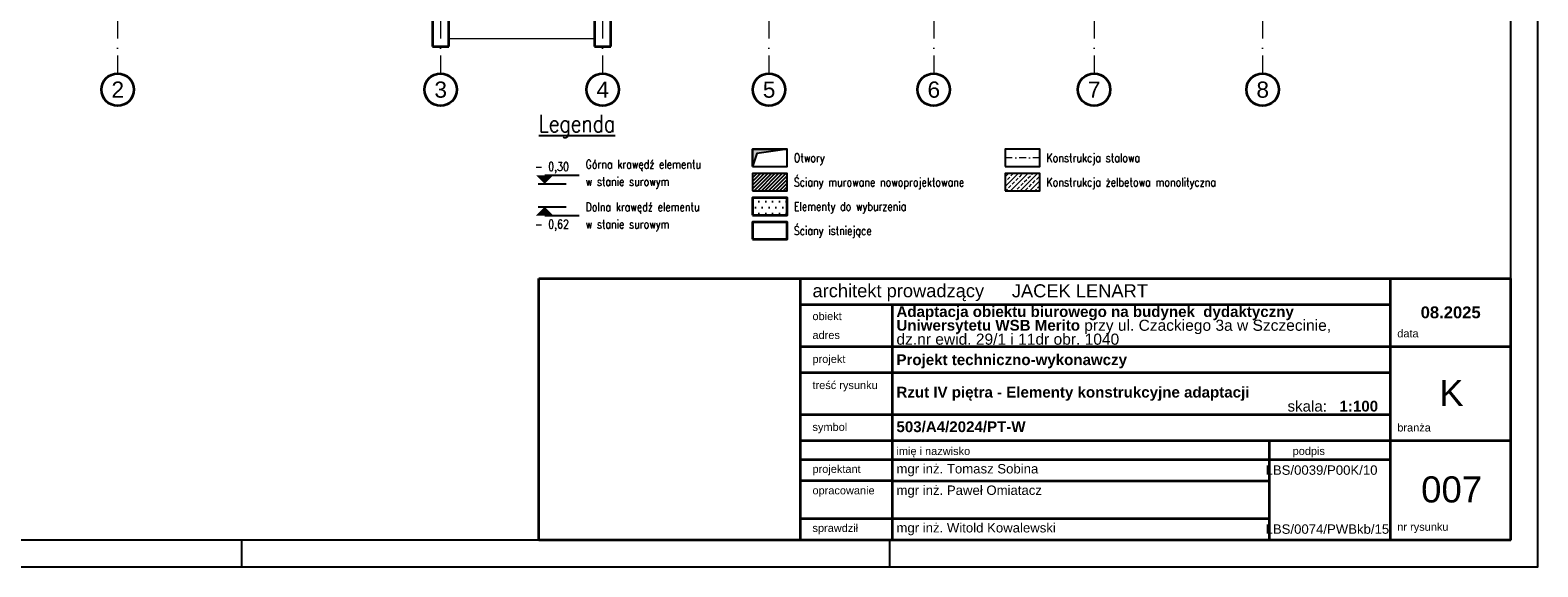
# Model space of a CAD drawing. Header units: millimetres. Extents: x -62590 to 46238, y 147773 to 522018.
# Tile 65 of 93: x 18321 to 46238, y 299118 to 309065. Entities that reach past the tile are written whole.
import ezdxf
from ezdxf.enums import TextEntityAlignment as Align

# ---------------------------------------------------------------- set-up
doc = ezdxf.new("R2010")
doc.units = ezdxf.units.MM
doc.linetypes.add('DASHDOT', pattern=[25.4, 12.7, -6.35, 0, -6.35])
doc.linetypes.add('Kropki i Kreski', pattern=[6.702778, 3.527778, -1.763889, 0, -1.411111])
for name, color, linetype in [('!PB_Ramka', 7, 'Continuous'), ('!PB_Wyburzenia', 251, 'Do wyburzenia'), ('e-cad_cienkie', 1, 'Continuous'), ('e-cad_kontur', 2, 'Continuous'), ('e-cad_obok', 9, 'Continuous'), ('e-cad_opisy', 7, 'Continuous'), ('e-cad_wypelnienia', 254, 'Continuous'), ('Konstrukcja - Siatka mod', 9, 'Continuous'), ('Konstrukcja - Ściany nośne wew..P', 7, 'Continuous'), ('Konstrukcja - Ściany zewnętrzne', 7, 'Continuous'), ('PB_KONTUR', 2, 'Continuous')]:
    doc.layers.add(name, color=color, linetype=linetype)
doc.layers.add('KONSTRUKCJA', color=3, linetype='Continuous', lineweight=0)
doc.styles.add('e-cad_1', font='simplex.shx', dxfattribs={"width": 0.8})
doc.styles.get("Standard").update_dxf_attribs({"font": 'arial.ttf'})
doc.styles.add('STYL_AUTOMATYCZNY_1', font='arialbd.ttf')
doc.styles.add('STYL_AUTOMATYCZNY_2', font='arial.ttf')
doc.linetypes.add('Do wyburzenia', pattern='A,1.7,["/",Standard,S=1,R=10,X=-0.195,Y=-0.57],-0.5,["",Standard,S=1,R=10,X=-0.195,Y=-0.57],1.7', length=3.9)

# ---------------------------------------------------------------- blocks, each defined once
blk = doc.blocks.new('*U4')
at = {"layer": 'e-cad_opisy', "color": 8, "ltscale": 0.4}
for points in [[(0, 0), (450, 0), (450, 297), (25, 297), (25, 297), (0, 297), (0, 0)], [(210, 0), (210, 5)], [(330, 0), (330, 5)]]:
    blk.add_lwpolyline(points, dxfattribs=at)
at = {"layer": 'e-cad_opisy', "color": 3, "ltscale": 0.4}
blk.add_lwpolyline([(30, 5), (445, 5), (445, 292), (30, 292), (30, 5)], dxfattribs=at)
blk = doc.blocks.new('Rysunek_6_6 - ProBuild')
at = {"color": 8, "linetype": 'Continuous', "lineweight": 18, "ltscale": 100}
for p, q in [((11970, 959), (11970, -500)), ((14674, -500), (14674, 881)), ((11970, -500), (14674, -500))]:
    blk.add_line(p, q, dxfattribs=at)
at = {"layer": 'Konstrukcja - Siatka mod', "color": 9, "linetype": 'Kropki i Kreski', "lineweight": 13, "ltscale": 100}
for p, q in [((5840, -150), (5840, -1150)), ((11820, -150), (11820, -1150)), ((14820, -150), (14820, -1150)), ((17900, -150), (17900, -1150)), ((20950, -150), (20950, -1150)), ((23920, -150), (23920, -1150)), ((27040, -150), (27040, -1150))]:
    blk.add_line(p, q, dxfattribs=at)
at = {"layer": 'Konstrukcja - Siatka mod', "color": 9, "linetype": 'Continuous', "lineweight": 35, "ltscale": 100}
for centre in [(5840, -1450), (11820, -1450), (14820, -1450), (17900, -1450), (20950, -1450), (23920, -1450), (27040, -1450)]:
    blk.add_circle(centre, 300, dxfattribs=at)
at = {"layer": 'Konstrukcja - Ściany nośne wew..P', "color": 8, "linetype": 'Continuous', "lineweight": 35, "ltscale": 100, "flags": 128}
for points in [[(11670, -150), (11670, -650)], [(11970, -650), (11970, -150)], [(14670, -150), (14670, -650)], [(14970, -650), (14970, -150)], [(11670, -650), (11970, -650)], [(14670, -650), (14970, -650)]]:
    blk.add_lwpolyline(points, dxfattribs=at)
at = {"layer": 'Konstrukcja - Siatka mod', "color": 9, "linetype": 'Continuous', "lineweight": 13, "char_height": 300, "attachment_point": 1, "style": 'STYL_AUTOMATYCZNY_1'}
for s, insert in [('\\A1;{\\pql;\\pt0;\\fArial|b0|i0|c238|p0;\\W1.000000;2}', (5726, -1300)), ('\\A1;{\\pql;\\pt0;\\fArial|b0|i0|c238|p0;\\W1.000000;3}', (11706, -1300)), ('\\A1;{\\pql;\\pt0;\\fArial|b0|i0|c238|p0;\\W1.000000;4}', (14706, -1300)), ('\\A1;{\\pql;\\pt0;\\fArial|b0|i0|c238|p0;\\W1.000000;5}', (17786, -1300)), ('\\A1;{\\pql;\\pt0;\\fArial|b0|i0|c238|p0;\\W1.000000;6}', (20836, -1300)), ('\\A1;{\\pql;\\pt0;\\fArial|b0|i0|c238|p0;\\W1.000000;7}', (23806, -1300)), ('\\A1;{\\pql;\\pt0;\\fArial|b0|i0|c238|p0;\\W1.000000;8}', (26926, -1300))]:
    blk.add_mtext(s, dxfattribs=dict(at, insert=insert))
blk = doc.blocks.new('e-cad_kota_2')
blk.add_line((0, 2), (8, 2))
blk.add_lwpolyline([(0, 0, 0, 4, 0), (0, 2, 4, 4, 0)], format="xyseb")
at = {"style": 'e-cad_1', "width": 0.8}
blk.add_attdef('ZNAK', text='', height=2, dxfattribs=at).set_placement((-0.5, 3), align=Align.RIGHT)
blk.add_attdef('RZEDNA', (0.8, 3), '', height=2, dxfattribs=at)
blk = doc.blocks.new('e-cad_kota_2_1')
blk.add_line((0, -2), (8, -2))
blk.add_lwpolyline([(0, 0, 0, 4, 0), (0, -2, 4, 4, 0)], format="xyseb")
at = {"style": 'e-cad_1', "width": 0.8}
blk.add_attdef('ZNAK', text='', height=2, dxfattribs=at).set_placement((-0.5, -5), align=Align.RIGHT)
blk.add_attdef('RZEDNA', (0.8, -5), '', height=2, dxfattribs=at)

msp = doc.modelspace()

# ---------------------------------------------------------------- hatches: boundary and pattern name
at = {"layer": '!PB_Wyburzenia', "ltscale": 10}
h = msp.add_hatch(dxfattribs=at)
h.set_pattern_fill('TRIDOTS', color=256, scale=5, style=0)
h.set_pattern_definition([(0, (7e-12, -161000), (63.5, 109.985226), [0, -127])])
h.paths.add_polyline_path([(31696.5, 305638.2), (32336.5, 305638.2), (32336.5, 305958.2), (31696.5, 305958.2)])
at = {"layer": 'e-cad_obok', "ltscale": 20}
msp.add_hatch(color=9, dxfattribs=at).paths.add_polyline_path([(31696.5, 306538.2), (31696.5, 306858.2), (32336.5, 306858.2), (31776.5, 306778.2)])
at = {"layer": 'e-cad_wypelnienia', "ltscale": 10}
h = msp.add_hatch(dxfattribs=at)
h.set_pattern_fill('ANSI31', color=256, scale=15, style=0)
h.set_pattern_definition([(45, (7e-12, -161000), (-33.6759605, 33.6759605), [])])
h.paths.add_polyline_path([(31696.5, 306088.2), (32336.5, 306088.2), (32336.5, 306408.2), (31696.5, 306408.2)])
at = {"layer": 'e-cad_wypelnienia', "linetype": 'Continuous', "lineweight": 0}
h = msp.add_hatch(dxfattribs=at)
h.set_pattern_fill('ANSI33', color=256, scale=20)
h.set_pattern_definition([(45, (7e-12, -160900), (-89.80256, 89.80256), []), (45, (89.8, -160900), (-89.80256, 89.80256), [63.5, -31.75])])
h.paths.add_polyline_path([(36374.8, 306088.2), (37014.8, 306088.2), (37014.8, 306408.2), (36374.8, 306408.2)])

# ---------------------------------------------------------------- linework, layer by layer
at = {"layer": '!PB_Wyburzenia', "lineweight": 35, "ltscale": 40, "flags": 128}
msp.add_lwpolyline([(31696.5, 305638.2), (32336.5, 305638.2), (32336.5, 305958.2), (31696.5, 305958.2)], close=True, dxfattribs=at)
at = {"layer": 'e-cad_cienkie', "ltscale": 20}
for p, q in [((27729.3, 306215), (28249.3, 306215)), ((27729.3, 305788.2), (28249.3, 305788.2))]:
    msp.add_line(p, q, dxfattribs=at)
at = {"layer": 'e-cad_kontur', "color": 3, "linetype": 'Continuous', "lineweight": 35}
for p, q in [((27738, 304462.4), (45738, 304462.4)), ((27738, 299617.6), (27738, 304462.4)), ((28513.5, 304462.4), (45470.3, 304462.4)), ((32583.4, 299617.6), (32583.4, 304462.4)), ((43509.4, 299617.6), (43509.4, 304462.4)), ((45738, 299617.6), (45738, 304462.4)), ((32583.4, 303977.9), (43509.4, 303977.9)), ((34286.8, 299617.6), (34286.8, 303977.9)), ((32583.4, 303202.7), (45738, 303202.7)), ((32583.4, 302718.2), (43509.4, 302718.2)), ((32583.4, 301943.1), (43509.4, 301943.1)), ((32583.4, 301458.6), (45738, 301458.6)), ((41271.5, 299617.6), (41271.5, 301458.6)), ((41271.5, 299617.6), (41271.5, 301458.6)), ((32583.4, 301108.9), (43509.4, 301108.9)), ((34286.8, 301108.9), (41303.8, 301108.9)), ((34286.8, 301108.9), (41271.5, 301108.9)), ((34286.8, 300711.2), (41271.5, 300711.2)), ((32583.4, 300015.8), (41271.5, 300015.8)), ((34286.8, 300015.8), (41271.5, 300015.8)), ((27738, 299617.6), (45738, 299617.6)), ((34286.8, 299617.6), (41303.8, 299617.6)), ((36178.5, 299617.6), (41806.8, 299617.6))]:
    msp.add_line(p, q, dxfattribs=at)
at = {"layer": 'e-cad_kontur', "ltscale": 10}
msp.add_lwpolyline([(31696.5, 306088.2), (32336.5, 306088.2), (32336.5, 306408.2), (31696.5, 306408.2)], close=True, dxfattribs=at)
at = {"layer": 'e-cad_kontur', "color": 3, "linetype": 'Continuous', "lineweight": 35}
msp.add_lwpolyline([(34286.8, 300711.2), (32583.4, 300711.2)], dxfattribs=at)
at = {"layer": 'e-cad_obok', "ltscale": 20}
msp.add_lwpolyline([(31696.5, 306538.2), (31696.5, 306858.2), (32336.5, 306858.2), (31776.5, 306778.2), (31696.5, 306538.2)], dxfattribs=at)
at = {"layer": 'KONSTRUKCJA', "linetype": 'DASHDOT', "lineweight": 0, "ltscale": 10}
msp.add_lwpolyline([(37014.8, 306698.2), (36374.8, 306698.2)], dxfattribs=at)
at = {"layer": 'Konstrukcja - Ściany zewnętrzne', "color": 252, "linetype": 'Continuous', "lineweight": 35, "ltscale": 100, "flags": 128}
msp.add_lwpolyline([(31696.5, 305188.2), (32336.5, 305188.2), (32336.5, 305508.2), (31696.5, 305508.2)], close=True, dxfattribs=at)
at = {"layer": 'PB_KONTUR', "ltscale": 20}
for points in [[(31696.5, 306538.2), (32336.5, 306538.2), (32336.5, 306858.2), (31696.5, 306858.2)], [(36374.8, 306538.2), (37014.8, 306538.2), (37014.8, 306858.2), (36374.8, 306858.2)], [(36374.8, 306088.2), (37014.8, 306088.2), (37014.8, 306408.2), (36374.8, 306408.2)]]:
    msp.add_lwpolyline(points, close=True, dxfattribs=at)

# ---------------------------------------------------------------- block references
at = {"layer": '!PB_Ramka', "xscale": 100, "yscale": 100, "zscale": 100}
msp.add_blockref('*U4', (1238, 299117.6), dxfattribs=at)
at = {"layer": 'e-cad_cienkie', "linetype": 'Continuous', "lineweight": -2, "ltscale": 10}
msp.add_blockref('Rysunek_6_6 - ProBuild', (14101.3, 309412.1), dxfattribs=at)
at = {"layer": 'e-cad_opisy', "ltscale": 20, "xscale": 80, "yscale": 80, "zscale": 80}
for name, p, values in [('e-cad_kota_2', (27849.3, 306215), {'RZEDNA': '0,30', 'ZNAK': '-'}), ('e-cad_kota_2_1', (27849.3, 305788.2), {'RZEDNA': '0,62', 'ZNAK': '-'})]:
    msp.add_blockref(name, p, dxfattribs=at).add_auto_attribs(values)

# ---------------------------------------------------------------- texts
at = {"color": 7, "linetype": 'Continuous', "lineweight": 35}
for s, insert, char_height, attachment_point, style in [('\\A1;{\\pql;\\fArial|b0|i0|c238|p0;\\W1.000000;architekt prowadzący}', (32807, 304199.2), 242.239, 4, 'STYL_AUTOMATYCZNY_1'), ('\\A1;{\\pql;\\fArial|b0|i0|c238|p0;\\W1.000000;JACEK LENART}', (36498.6, 304232.1), 242.239, 4, 'STYL_AUTOMATYCZNY_1'), ('\\A1;{\\pql;\\fArial|b0|i0|c238|p0;\\W1.000000;obiekt}', (32807, 303762.2), 145.344, 4, 'STYL_AUTOMATYCZNY_1'), ('\\A1;{\\pql;\\fArial|b0|i0|c238|p0;\\W1.000000;adres}', (32807, 303413.4), 145.344, 4, 'STYL_AUTOMATYCZNY_1'), ('\\A1;{\\pql;\\fArial|b0|i0|c238|p0;\\W1.000000;data}', (43635.4, 303442.4), 145.344, 4, 'STYL_AUTOMATYCZNY_1'), ('\\A1;{\\pql;\\fArial|b0|i0|c238|p0;\\W1.000000;projekt}', (32807, 302947.9), 145.344, 4, 'STYL_AUTOMATYCZNY_1'), ('\\A1;{\\pql;\\fArial|b0|i0|c238|p0;\\W1.000000;treść rysunku}', (32807, 302463.4), 145.344, 4, 'STYL_AUTOMATYCZNY_1'), ('\\pxql;{\\A1;\\fArial|b1|i0|c238|p0;Rzut IV piętra - Elementy konstrukcyjne adaptacji}', (34361.8, 302325.7), 200, 4, 'STYL_AUTOMATYCZNY_2'), ('\\pxqc;{\\A1;\\fArial|b0|i0|c238|p0;K}', (44637.5, 302341.4), 484.479, 5, 'STYL_AUTOMATYCZNY_1'), ('\\pxql;{\\A1;\\fArial|b0|i0|c238|p0;skala:   \\fArial|b1|i0|c238|p0;1:100}', (41603.1, 302094.4), 200, 4, 'STYL_AUTOMATYCZNY_1'), ('\\A1;{\\pql;\\fArial|b0|i0|c238|p0;\\W1.000000;branża}', (43635.4, 301698.3), 145.344, 4, 'STYL_AUTOMATYCZNY_1'), ('\\A1;{\\pql;\\fArial|b0|i0|c238|p0;\\W1.000000;symbol}', (32807, 301688.2), 145.344, 4, 'STYL_AUTOMATYCZNY_1'), ('\\A1;{\\pql;\\fArial|b0|i0|c238|p0;\\W1.000000;imię i nazwisko}', (34361.8, 301241.6), 145.344, 4, 'STYL_AUTOMATYCZNY_1'), ('\\A1;{\\pql;\\fArial|b0|i0|c238|p0;\\W1.000000;podpis}', (41697.5, 301242.8), 145.344, 4, 'STYL_AUTOMATYCZNY_1'), ('\\pxql;{\\A1;\\fArial|b0|i0|c238|p0;projektant}', (32807, 300910), 145.344, 4, 'STYL_AUTOMATYCZNY_1'), ('\\pxql;{\\A1;\\fArial|b0|i0|c238|p0;mgr inż. Tomasz Sobina}', (34361.8, 300910), 174.412, 4, 'STYL_AUTOMATYCZNY_1'), ('\\pxqr;{\\A1;\\fArial|b0|i0|c238|p0;LBS/0039/P00K/10}', (41196.5, 300910), 174.412, 4, 'STYL_AUTOMATYCZNY_1'), ('\\pxqc;{\\A1;\\fArial|b0|i0|c238|p0;007}', (44641.6, 300549.7), 484.479, 5, 'STYL_AUTOMATYCZNY_1'), ('\\pxql;{\\A1;\\fArial|b0|i0|c238|p0;opracowanie}', (32807, 300512.4), 145.344, 4, 'STYL_AUTOMATYCZNY_1'), ('\\pxql;{\\A1;\\fArial|b0|i0|c238|p0;mgr inż. Paweł Omiatacz}', (34361.8, 300512.4), 174.412, 4, 'STYL_AUTOMATYCZNY_1'), ('\\pxql;{\\A1;\\fArial|b0|i0|c238|p0;sprawdził}', (32807, 299816.4), 145.344, 4, 'STYL_AUTOMATYCZNY_1'), ('\\pxql;{\\A1;\\fArial|b0|i0|c238|p0;mgr inż. Witold Kowalewski}', (34361.8, 299816.4), 174.412, 4, 'STYL_AUTOMATYCZNY_1'), ('\\pxqr;{\\A1;\\fArial|b0|i0|c238|p0;LBS/0074/PWBkb/15}', (41196.5, 299816.4), 174.412, 4, 'STYL_AUTOMATYCZNY_1'), ('\\A1;{\\pql;\\fArial|b0|i0|c238|p0;\\W1.000000;nr rysunku}', (43635.4, 299837.5), 145.344, 4, 'STYL_AUTOMATYCZNY_1')]:
    msp.add_mtext(s, dxfattribs=dict(at, insert=insert, char_height=char_height, attachment_point=attachment_point, style=style))
at = {"color": 7, "linetype": 'Continuous', "lineweight": 13, "insert": (34361.8, 303590.3), "char_height": 200, "width": 8799.924, "attachment_point": 4, "line_spacing_factor": 0.751632, "style": 'STYL_AUTOMATYCZNY_2'}
msp.add_mtext('\\A1;{\\pql;\\fArial|b1|i0|c238|p0;\\W1.000000;Adaptacja obiektu biurowego na budynek  dydaktyczny Uniwersytetu WSB Merito\\fArial|b0|i0|c238|p0;\\W1.000000; \\fArial|b0|i0|c238|p0;\\H1.029412x;\\W1.000000;przy ul. Czackiego 3a w Szczecinie,\\P\\pql;\\fArial|b0|i0|c238|p0;\\W1.000000;dz.nr ewid. 29/1 i 11dr obr. 1040}', dxfattribs=at)
at = {"color": 7, "linetype": 'Continuous', "lineweight": 13, "style": 'STYL_AUTOMATYCZNY_2'}
for s, insert, char_height, attachment_point in [('\\pxqc;{\\A1;\\fArial|b1|i0|c238|p0;08.2025}', (44623.7, 303832.5), 220, 5), ('\\pxql;{\\A1;\\fArial|b1|i0|c238|p0;Projekt techniczno-wykonawczy}', (34361.8, 302926.7), 200, 4), ('\\pxql;{\\A1;\\fArial|b1|i0|c238|p0;503/A4/2024/PT-W}', (34361.8, 301711.8), 200, 4)]:
    msp.add_mtext(s, dxfattribs=dict(at, insert=insert, char_height=char_height, attachment_point=attachment_point))
at = {"layer": 'e-cad_opisy', "ltscale": 20, "style": 'e-cad_1', "width": 0.8}
for s, height, p in [('%%ULegenda', 320, (27738, 307173.3)), ('Górna krawędź elementu', 160, (28606, 306498.2)), ('w stanie surowym', 160, (28606, 306178.2)), ('Dolna krawędź elementu', 160, (28606, 305708.2)), ('w stanie surowym', 160, (28606, 305388.2))]:
    msp.add_text(s, height=height, dxfattribs=at).set_placement(p)
for s, p in [('Otwory', (32461.5, 306698.2)), ('Konstrukcja stalowa', (37139.8, 306698.2)), ('Ściany murowane nowoprojektowane', (32461.5, 306248.2)), ('Konstrukcja żelbetowa monolityczna', (37139.8, 306248.2)), ('Elementy do wyburzenia', (32461.5, 305798.2)), ('Ściany istniejące', (32461.5, 305348.2))]:
    msp.add_text(s, height=160, dxfattribs=at).set_placement(p, align=Align.MIDDLE_LEFT)

doc.saveas('drawing.dxf')
